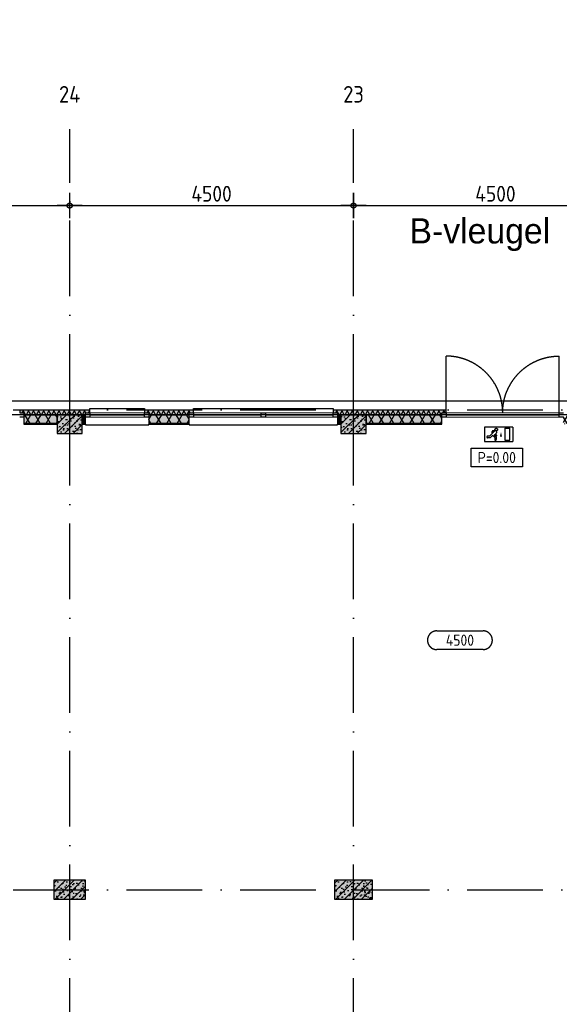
# Model space of a CAD drawing. Header units: millimetres. Extents: x 20872 to 297961, y -293704 to 213007.
# Tile 40 of 256: x 87891 to 96446, y -136616 to -121018. Entities that reach past the tile are written whole.
import ezdxf
from ezdxf.enums import TextEntityAlignment as Align
from ezdxf.xclip import XClip

# ---------------------------------------------------------------- set-up
doc = ezdxf.new("R2010")
doc.units = ezdxf.units.MM
doc.header["$LTSCALE"] = 100
doc.header["$XCLIPFRAME"] = 2
doc.linetypes.add('ACAD_ISO10W100', pattern=[18, 12, -3, 0, -3])
doc.layers.get('Defpoints').update_dxf_attribs({"color": 181})
for name, color, linetype in [('A--L$7--_stramien', 1, 'Continuous'), ('A--L20--_bovenbouw', 3, 'Continuous'), ('A--L30--_afbouw', 7, 'Continuous'), ('A--L65--_beveiligingsinstallaties', 8, 'Continuous'), ('A--T$1--_algemeen', 1, 'Continuous'), ('A--T$1A-afwerking', 8, 'Continuous'), ('A--T$7--_stramien', 7, 'Continuous'), ('teksten', 7, 'Continuous'), ('XREFS', 9, 'Continuous')]:
    doc.layers.add(name, color=color, linetype=linetype)
doc.styles.add('BRON standaard', font='isocp.shx')
doc.styles.add('BURO maatvoering', font='isocp.shx')
doc.styles.add('BURO standaard', font='isocp.shx')
doc.styles.add('JINX maatvoering', font='isocp.shx')
doc.styles.add('MAAR_stempel', font='LTe50146.ttf')
doc.dimstyles.new('JINX maatvoering 1-100', dxfattribs={"dimscale": 100, "dimtxt": 2.5, "dimasz": 1, "dimexe": 125, "dimexo": 0, "dimtad": 1, "dimdec": 0, "dimzin": 12, "dimdsep": 46, "dimtxsty": 'JINX maatvoering', "dimblk": 'BURO_maatvoeringssymbool_01', "dimcen": 2, "dimse1": 1, "dimse2": 1, "dimclrd": 1, "dimclrt": 7, "dimadec": 0, "dimazin": 0, "dimtfac": 1, "dimtdec": 0, "dimtix": 1, "dimtofl": 0, "dimtmove": 0, "dimatfit": 3, "dimldrblk": 'DOT', "dimfxl": 1, "dimtolj": 1, "dimtzin": 0, "dimarcsym": 0})

# ---------------------------------------------------------------- blocks, each defined once
blk = doc.blocks.new('AL_stramlab_01_P03_BV')
at = {"color": 4, "linetype": 'Continuous', "lineweight": -2, "style": 'BRON standaard'}
blk.add_attdef('LABEL', text='', height=350, dxfattribs=at).set_placement((0, 0), align=Align.MIDDLE_CENTER)
blk = doc.blocks.new('AB2_D_DV_MV_maatvoeringssymbool_01')
at = {"color": 1}
for p, q in [((0, -2), (0, 2)), ((-2, 0), (2, 0))]:
    blk.add_line(p, q, dxfattribs=at)
blk.add_circle((0, 0), 0.4, dxfattribs=at)
blk = doc.blocks.new('*D247')
at = {"layer": 'A--T$7--_stramien', "color": 1, "lineweight": -2, "transparency": 16777216}
blk.add_line((84285, 26037), (88585, 26037), dxfattribs=at)
at = {"layer": 'Defpoints', "color": 0, "transparency": 16777216}
for p in [(84185, 27246), (88685, 27246), (88685, 26037)]:
    blk.add_point(p, dxfattribs=at)
at = {"layer": 'A--T$7--_stramien', "color": 1, "lineweight": -2, "transparency": 16777216, "xscale": 100, "yscale": 100, "zscale": 100}
for p, rotation in [((84185, 26037), 179.999530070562), ((88685, 26037), 359.9995300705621)]:
    blk.add_blockref('AB2_D_DV_MV_maatvoeringssymbool_01', p, dxfattribs=dict(at, rotation=rotation))
at = {"layer": 'A--T$7--_stramien', "color": 7, "transparency": 16777216, "insert": (86435, 26225), "char_height": 250, "attachment_point": 5, "rotation": 359.9995, "style": 'JINX maatvoering'}
blk.add_mtext('\\A1;4500', dxfattribs=at)
blk = doc.blocks.new('_Dot')
at = {"color": 0, "linetype": 'ByBlock', "lineweight": -2}
blk.add_line((-0.5, 0), (-1, 0), dxfattribs=at)
at = {"color": 0, "linetype": 'ByBlock', "const_width": 0.5}
blk.add_lwpolyline([(-0.25, 0, 1), (0.25, 0, 1)], format="xyb", close=True, dxfattribs=at)
blk = doc.blocks.new('BURO_maatvoeringssymbool_01')
at = {"color": 1}
for p, q in [((0, -2), (0, 2)), ((-2, 0), (2, 0))]:
    blk.add_line(p, q, dxfattribs=at)
blk.add_circle((0, 0), 0.4, dxfattribs=at)
blk = doc.blocks.new('*D248')
at = {"layer": 'A--T$7--_stramien', "color": 1, "lineweight": -2, "transparency": 16777216}
blk.add_line((88784, 26037), (93084, 26037), dxfattribs=at)
at = {"layer": 'Defpoints', "color": 0, "transparency": 16777216}
for p in [(88684, 27245), (93184, 27245), (93184, 26037)]:
    blk.add_point(p, dxfattribs=at)
at = {"layer": 'A--T$7--_stramien', "color": 1, "lineweight": -2, "transparency": 16777216, "xscale": 100, "yscale": 100, "zscale": 100}
for p, rotation in [((88684, 26037), 179.999530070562), ((93184, 26037), 359.9995300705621)]:
    blk.add_blockref('AB2_D_DV_MV_maatvoeringssymbool_01', p, dxfattribs=dict(at, rotation=rotation))
at = {"layer": 'A--T$7--_stramien', "color": 7, "transparency": 16777216, "insert": (90934, 26225), "char_height": 250, "attachment_point": 5, "rotation": 359.9995, "style": 'JINX maatvoering'}
blk.add_mtext('\\A1;4500', dxfattribs=at)
blk = doc.blocks.new('*D249')
at = {"layer": 'A--T$7--_stramien', "color": 1, "lineweight": -2, "transparency": 16777216}
blk.add_line((93284, 26037), (97584, 26037), dxfattribs=at)
at = {"layer": 'Defpoints', "color": 0, "transparency": 16777216}
for p in [(93184, 27245), (97684, 27245), (97684, 26037)]:
    blk.add_point(p, dxfattribs=at)
at = {"layer": 'A--T$7--_stramien', "color": 1, "lineweight": -2, "transparency": 16777216, "xscale": 100, "yscale": 100, "zscale": 100}
for p, rotation in [((93184, 26037), 179.999530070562), ((97684, 26037), 359.9995300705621)]:
    blk.add_blockref('AB2_D_DV_MV_maatvoeringssymbool_01', p, dxfattribs=dict(at, rotation=rotation))
at = {"layer": 'A--T$7--_stramien', "color": 7, "transparency": 16777216, "insert": (95434, 26225), "char_height": 250, "attachment_point": 5, "rotation": 359.9995, "style": 'JINX maatvoering'}
blk.add_mtext('\\A1;4500', dxfattribs=at)
blk = doc.blocks.new('AL_plafondhoog_01_P03_BV')
at = {"color": 1, "linetype": 'ByBlock', "lineweight": -2, "ltscale": 2}
for points in [[(-5.24, 2.11), (5.24, 2.11)], [(5.24, -2.11), (-5.24, -2.11)]]:
    blk.add_lwpolyline(points, dxfattribs=at)
at = {"color": 1, "linetype": 'ByBlock', "lineweight": -2}
for centre, start, end in [((-5.24, 0), 90, 270), ((5.24, 0), 270, 90)]:
    blk.add_arc(centre, 2.11, start, end, dxfattribs=at)
at = {"color": 2, "linetype": 'ByBlock', "lineweight": -2, "style": 'BURO standaard', "flags": 4}
blk.add_attdef('BURO_RTE:PLAFOND', text='', height=2.5, dxfattribs=at).set_placement((0, 0), align=Align.MIDDLE_CENTER)
blk = doc.blocks.new('BURO_onderaanzicht')
at = {"color": 7}
blk.add_line((-432, 0), (432, 0), dxfattribs=at)
blk = doc.blocks.new('65_VLUCHT_03_P03_BV')
at = {"color": 1, "linetype": 'Continuous'}
for p, q in [((225, 112), (-225, 112)), ((-225, 112), (-225, -113)), ((-64, 49), (-144, -31)), ((-102, 21), (-102, 45)), ((-97, 16), (-102, 21)), ((-49, 55), (-92, 55)), ((-86, 28), (-86, 39)), ((-74, 39), (-86, 39)), ((-86, 27), (-86, 28)), ((-35, 21), (-50, 6)), ((-32, -12), (-50, 6)), ((100, 95), (175, 95)), ((100, 95), (100, -95)), ((175, -95), (175, 95)), ((225, 112), (225, -113)), ((-225, -113), (225, -113)), ((-144, -31), (-176, -31)), ((-134, -55), (-176, -55)), ((-97, -18), (-134, -55)), ((-62, -53), (-97, -18)), ((-62, -5), (-69, -12)), ((-69, -12), (-38, -43)), ((-44, -23), (-62, -5)), ((-62, -53), (-62, -83)), ((-38, -43), (-38, -83)), ((100, -95), (175, -95))]:
    blk.add_line(p, q, dxfattribs=at)
blk.add_lwpolyline([(37, 37, 0, 35, 0), (37, -38, 35, 35, 0)], format="xyseb", dxfattribs=at)
blk.add_circle((-38, 75), 20, dxfattribs=at)
for centre, radius, start, end in [((-92, 45), 10, 90, 180), ((-49, 35), 20, 315, 135), ((-176, -43), 12, 90, 270), ((-50, -83), 12, 180, 0), ((-38, -18), 8, 225, 45)]:
    blk.add_arc(centre, radius, start, end, dxfattribs=at)
blk = doc.blocks.new('AL_vloerhoog_01_P03_BV')
at = {"color": 1, "linetype": 'ByBlock', "lineweight": -2, "ltscale": 2}
blk.add_lwpolyline([(-5.84, 2.11), (5.84, 2.11), (5.84, -2.11), (-5.84, -2.11)], close=True, dxfattribs=at)
at = {"color": 2, "linetype": 'ByBlock', "lineweight": -2, "style": 'BURO standaard', "flags": 4}
blk.add_attdef('BURO_RTE:VLOER', text='', height=2.5, dxfattribs=at).set_placement((0, 0), align=Align.MIDDLE_CENTER)
blk = doc.blocks.new('stramienlijnen_1')
at = {"layer": 'A--L$7--_stramien', "color": 1, "linetype": 'ACAD_ISO10W100', "lineweight": -3}
for p, q in [((88684.5, 22800), (88684.5, 27246.1)), ((93184.5, 22800), (93184.5, 27246.1)), ((57184.5, 22800), (138184.5, 22800)), ((88684.5, 0), (88684.5, 22800)), ((93184.5, 0), (93184.5, 22800)), ((57184.5, 15200), (138184.5, 15200))]:
    blk.add_line(p, q, dxfattribs=at)
at = {"layer": 'Defpoints'}
blk.add_lwpolyline([(34736.5, 60859.2), (70727.2, 75), (164884.5, 75), (164884.5, 96950), (130834.5, 96950), (130834.5, 22725), (79641, 22725), (51266.3, 70646.6)], dxfattribs=at)
at = {"layer": 'A--T$7--_stramien', "color": 7, "linetype": 'Continuous', "lineweight": -3}
ref = blk.add_blockref('AL_stramlab_01_P03_BV', (88684.5, 27800), dxfattribs=dict(at, xscale=75, yscale=75, zscale=75))
ref.add_attrib('LABEL', '24', dxfattribs={"layer": '0', "color": 4, "linetype": 'Continuous', "lineweight": -2, "height": 262.5, "style": 'BURO maatvoering'}).set_placement((88684.5, 27800), align=Align.MIDDLE_CENTER)
ref = blk.add_blockref('AL_stramlab_01_P03_BV', (93184.5, 27800), dxfattribs=dict(at, xscale=75, yscale=75, zscale=75))
ref.add_attrib('LABEL', '23', dxfattribs={"layer": '0', "color": 4, "linetype": 'Continuous', "lineweight": -2, "height": 262.5, "style": 'BURO maatvoering'}).set_placement((93184.5, 27800), align=Align.MIDDLE_CENTER)
at = {"layer": 'A--T$7--_stramien', "color": 7}
for base, p1, p2, picture, middle in [((88684.7, 26037.4), (84184.7, 27245.8), (88684.7, 27245.8), '*D247', (86434.7, 26224.9)), ((93184.4, 26037.4), (88684.3, 27245.5), (93184.4, 27245.4), '*D248', (90934.3, 26224.9)), ((97684.3, 26037.3), (93184.4, 27245.4), (97684.3, 27245.4), '*D249', (95434.3, 26224.9))]:
    dim = blk.add_linear_dim(base=base, p1=p1, p2=p2, angle=179.99953, dimstyle='JINX maatvoering 1-100', dxfattribs=at)
    dim.commit()
    dim.dimension.update_dxf_attribs({"geometry": picture, "text_midpoint": middle})
blk = doc.blocks.new('begane grond bestaand leeg')
at = {"color": 8}
blk.add_lwpolyline([(130619, 97110), (130619, 22940), (79787, 22940), (51444, 70808), (34518, 60787), (70611, -170), (165129, -170), (165129, 97110)], close=True, dxfattribs=at)
at = {"layer": 'A--T$7--_stramien'}
blk.add_blockref('stramienlijnen_1', (0, 0), dxfattribs=at)
blk = doc.blocks.new('2016-02-04 100 begane grond bestaand')
at = {"layer": 'A--L20--_bovenbouw', "linetype": 'Continuous', "lineweight": -3}
for points in [[(87892, 22754), (87959, 22754), (87959, 22725), (88938, 22725), (88938, 22754), (89005, 22754), (89005, 22795), (87892, 22795)], [(89871, 22754), (89938, 22754), (89938, 22725), (90580, 22725), (90580, 22754), (90647, 22754), (90647, 22795), (89871, 22795)], [(92864, 22754), (92931, 22754), (92931, 22725), (94584, 22725), (94584, 22754), (94651, 22754), (94651, 22795), (92864, 22795)], [(88484, 22575), (88484, 22725), (87959, 22725), (87959, 22575)], [(88884, 22725), (88484, 22725), (88484, 22425), (88884, 22425)], [(88938, 22575), (88938, 22725), (88884, 22725), (88884, 22575)], [(90580, 22575), (90580, 22725), (89938, 22725), (89938, 22575)], [(92984, 22575), (92984, 22725), (92931, 22725), (92931, 22575)], [(93384, 22725), (92984, 22725), (92984, 22425), (93384, 22425)], [(94584, 22575), (94584, 22725), (93384, 22725), (93384, 22575)], [(88434, 15050), (88934, 15050), (88934, 15350), (88434, 15350)], [(92884, 15050), (93484, 15050), (93484, 15350), (92884, 15350)]]:
    blk.add_hatch(color=60, dxfattribs=at).paths.add_polyline_path(points, flags=0)
h = blk.add_hatch(dxfattribs=at)
h.set_pattern_fill('GENERAL_DIAMONDS', color=1, scale=560, angle=-0.0034, style=0, pattern_type=2)
h.set_pattern_definition([(59.9966, (87959.15, 22724.995), (-60.6197, 35.0036), []), (119.9966, (87959.15, 22724.995), (-60.624, -34.9964), [])])
h.paths.add_polyline_path([(87892, 22754), (87959, 22754), (87959, 22725), (88938, 22725), (88938, 22754), (89005, 22754), (89005, 22795), (87892, 22795)], flags=0)
h = blk.add_hatch(dxfattribs=at)
h.set_pattern_fill('GENERAL_DIAMONDS', color=1, scale=560, angle=-0.0034, style=0, pattern_type=2)
h.set_pattern_definition([(59.997, (89938.07, 22724.995), (-60.62, 35.0036), []), (119.997, (89938.07, 22724.995), (-60.624, -34.9964), [])])
h.paths.add_polyline_path([(89871, 22754), (89938, 22754), (89938, 22725), (90580, 22725), (90580, 22754), (90647, 22754), (90647, 22795), (89871, 22795)], flags=0)
h = blk.add_hatch(dxfattribs=at)
h.set_pattern_fill('GENERAL_DIAMONDS', color=1, scale=560, angle=-0.0034, style=0, pattern_type=2)
h.set_pattern_definition([(59.9966, (92930.92, 22724.995), (-60.6197, 35.0036), []), (119.9966, (92930.92, 22724.995), (-60.624, -34.9964), [])])
h.paths.add_polyline_path([(92864, 22754), (92931, 22754), (92931, 22725), (94584, 22725), (94584, 22754), (94651, 22754), (94651, 22795), (92864, 22795)], flags=0)
h = blk.add_hatch(dxfattribs=at)
h.set_pattern_fill('GENERAL_DIAMONDS', color=1, scale=1120, style=0, pattern_type=2)
h.set_pattern_definition([(60, (84384.48, 22584), (-121.2436, 70), []), (120, (84384.48, 22584), (-121.2436, -70), [])])
h.paths.add_polyline_path([(86029, 22584), (86029, 22725), (84384, 22725), (84384, 22584)], flags=0)
h.paths.add_polyline_path([(88484, 22584), (88484, 22725), (87959, 22725), (87959, 22584)], flags=0)
h = blk.add_hatch(dxfattribs=at)
h.set_pattern_fill('PREFB', color=1, scale=5, angle=180, style=0)
h.set_pattern_definition([(225, (88884.48, 22724.995), (67.882, -67.882), []), (197, (88884.484, 22724.995), (-25.787, -79.828), [0, -81.6, -46.2, 0, -67.2]), (228, (88884.484, 22724.995), (18.416, -81.172), [0, -80.8, 0, -82.4, 0, -66.4]), (251, (88884.484, 22724.995), (47.912, -67.263), [0, -80, 0, -480, -65.8])])
h.paths.add_polyline_path([(88884, 22725), (88484, 22725), (88484, 22425), (88884, 22425)], flags=0)
h = blk.add_hatch(dxfattribs=at)
h.set_pattern_fill('GENERAL_DIAMONDS', color=1, scale=1120, style=0, pattern_type=2)
h.set_pattern_definition([(60, (88884.48, 22584), (-121.2436, 70), []), (120, (88884.48, 22584), (-121.2436, -70), [])])
h.paths.add_polyline_path([(88938, 22584), (88938, 22725), (88884, 22725), (88884, 22584)], flags=0)
h.paths.add_polyline_path([(90580, 22584), (90580, 22725), (89938, 22725), (89938, 22584)], flags=0)
h.paths.add_polyline_path([(92984, 22584), (92984, 22725), (92931, 22725), (92931, 22584)], flags=0)
h = blk.add_hatch(dxfattribs=at)
h.set_pattern_fill('PREFB', color=1, scale=5, angle=180, style=0)
h.set_pattern_definition([(225, (93384.48, 22724.995), (67.882, -67.882), []), (197, (93384.484, 22724.995), (-25.787, -79.828), [0, -81.6, -46.2, 0, -67.2]), (228, (93384.484, 22724.995), (18.416, -81.172), [0, -80.8, 0, -82.4, 0, -66.4]), (251, (93384.484, 22724.995), (47.912, -67.263), [0, -80, 0, -480, -65.8])])
h.paths.add_polyline_path([(93384, 22725), (92984, 22725), (92984, 22425), (93384, 22425)], flags=0)
h = blk.add_hatch(dxfattribs=at)
h.set_pattern_fill('GENERAL_DIAMONDS', color=1, scale=1120, style=0, pattern_type=2)
h.set_pattern_definition([(60, (93384.48, 22584), (-121.2436, 70), []), (120, (93384.48, 22584), (-121.2436, -70), [])])
h.paths.add_polyline_path([(94584, 22584), (94584, 22725), (93384, 22725), (93384, 22584)], flags=0)
h.paths.add_polyline_path([(97484, 22584), (97484, 22725), (96514, 22725), (96514, 22584)], flags=0)
h = blk.add_hatch(dxfattribs=at)
h.set_pattern_fill('_U', color=1, scale=70, angle=90, style=0, pattern_type=0)
h.set_pattern_definition([(90, (84384.484, 22574.995), (-70, 4e-15), [])])
h.paths.add_polyline_path([(86029, 22575), (86029, 22584), (84384, 22584), (84384, 22575)], flags=0)
h.paths.add_polyline_path([(88484, 22575), (88484, 22584), (87959, 22584), (87959, 22575)], flags=0)
h = blk.add_hatch(dxfattribs=at)
h.set_pattern_fill('_U', color=1, scale=70, angle=90, style=0, pattern_type=0)
h.set_pattern_definition([(90, (88884.484, 22574.995), (-70, 4e-15), [])])
h.paths.add_polyline_path([(88938, 22575), (88938, 22584), (88884, 22584), (88884, 22575)], flags=0)
h.paths.add_polyline_path([(90580, 22575), (90580, 22584), (89938, 22584), (89938, 22575)], flags=0)
h.paths.add_polyline_path([(92984, 22575), (92984, 22584), (92931, 22584), (92931, 22575)], flags=0)
h = blk.add_hatch(dxfattribs=at)
h.set_pattern_fill('_U', color=1, scale=70, angle=90, style=0, pattern_type=0)
h.set_pattern_definition([(90, (93384.484, 22575), (-70, 4e-15), [])])
h.paths.add_polyline_path([(94584, 22575), (94584, 22584), (93384, 22584), (93384, 22575)], flags=0)
h.paths.add_polyline_path([(97484, 22575), (97484, 22584), (96514, 22584), (96514, 22575)], flags=0)
h = blk.add_hatch(dxfattribs=at)
h.set_pattern_fill('PREFB', color=1, scale=5, style=0)
h.set_pattern_definition([(45, (88434.48, 15049.995), (-67.882, 67.882), []), (17, (88434.484, 15049.995), (25.7875, 79.828), [0, -81.6, -46.2, 0, -67.2]), (48, (88434.484, 15049.995), (-18.4156, 81.172), [0, -80.8, 0, -82.4, 0, -66.4]), (71, (88434.484, 15049.995), (-47.9116, 67.263), [0, -80, 0, -480, -65.8])])
h.paths.add_polyline_path([(88434, 15050), (88934, 15050), (88934, 15350), (88434, 15350)], flags=0)
h = blk.add_hatch(dxfattribs=at)
h.set_pattern_fill('PREFB', color=1, scale=5, style=0)
h.set_pattern_definition([(45, (92884.48, 15049.995), (-67.882, 67.882), []), (17, (92884.484, 15049.995), (25.7875, 79.8276), [0, -81.6, -46.2, 0, -67.2]), (48, (92884.484, 15049.995), (-18.4156, 81.172), [0, -80.8, 0, -82.4, 0, -66.4]), (71, (92884.484, 15049.995), (-47.9116, 67.263), [0, -80, 0, -480, -65.8])])
h.paths.add_polyline_path([(92884, 15050), (93484, 15050), (93484, 15350), (92884, 15350)], flags=0)
at = {"color": 8}
blk.add_lwpolyline([(130619, 97110), (130619, 22940), (79787, 22940), (51444, 70808), (34518, 60787), (70611, -170), (165129, -170), (165129, 97110)], close=True, dxfattribs=at)
at = {"layer": 'A--L20--_bovenbouw', "color": 1, "linetype": 'Continuous', "lineweight": -3}
for p, q in [((89005, 22795), (87892, 22795)), ((87892, 22795), (87892, 22754)), ((89005, 22754), (89005, 22795)), ((90647, 22795), (89871, 22795)), ((89871, 22795), (89871, 22754)), ((90647, 22754), (90647, 22795)), ((94651, 22795), (92864, 22795)), ((92864, 22795), (92864, 22754)), ((94651, 22754), (94651, 22795)), ((87892, 22754), (87959, 22754)), ((87959, 22754), (87959, 22725)), ((88484, 22725), (87959, 22725)), ((87959, 22725), (87959, 22584)), ((87959, 22725), (88938, 22725)), ((88484, 22584), (88484, 22725)), ((88938, 22725), (88884, 22725)), ((88884, 22725), (88884, 22584)), ((88938, 22725), (88938, 22754)), ((88938, 22754), (89005, 22754)), ((88938, 22584), (88938, 22725)), ((89871, 22754), (89938, 22754)), ((89938, 22754), (89938, 22725)), ((90580, 22725), (89938, 22725)), ((89938, 22725), (89938, 22584)), ((89938, 22725), (90580, 22725)), ((90580, 22584), (90580, 22725)), ((90580, 22725), (90580, 22754)), ((90580, 22754), (90647, 22754)), ((92864, 22754), (92931, 22754)), ((92931, 22754), (92931, 22725)), ((92984, 22725), (92931, 22725)), ((92931, 22725), (92931, 22584)), ((92931, 22725), (94584, 22725)), ((92984, 22584), (92984, 22725)), ((94584, 22725), (93384, 22725)), ((93384, 22725), (93384, 22584)), ((94584, 22725), (94584, 22754)), ((94584, 22754), (94651, 22754)), ((94584, 22584), (94584, 22725)), ((87959, 22584), (88484, 22584)), ((88884, 22584), (88938, 22584)), ((89938, 22584), (90580, 22584)), ((92931, 22584), (92984, 22584)), ((93384, 22584), (94584, 22584))]:
    blk.add_line(p, q, dxfattribs=at)
at = {"layer": 'A--L20--_bovenbouw', "color": 3, "linetype": 'Continuous', "lineweight": -3}
for p, q in [((88884, 22725), (88484, 22725)), ((88484, 22725), (88484, 22425)), ((88884, 22425), (88884, 22725)), ((93384, 22725), (92984, 22725)), ((92984, 22725), (92984, 22425)), ((93384, 22425), (93384, 22725)), ((88484, 22425), (88884, 22425)), ((92984, 22425), (93384, 22425)), ((88934, 15350), (88434, 15350)), ((88434, 15350), (88434, 15050)), ((88934, 15050), (88934, 15350)), ((93484, 15350), (92884, 15350)), ((92884, 15350), (92884, 15050)), ((93484, 15050), (93484, 15350)), ((88434, 15050), (88934, 15050)), ((92884, 15050), (93484, 15050))]:
    blk.add_line(p, q, dxfattribs=at)
at = {"layer": 'A--L20--_bovenbouw', "color": 2, "linetype": 'Continuous', "lineweight": -3}
for p, q in [((88484, 22584), (87959, 22584)), ((87959, 22584), (87959, 22575)), ((87959, 22575), (88484, 22575)), ((88484, 22575), (88484, 22584)), ((88938, 22584), (88884, 22584)), ((88884, 22584), (88884, 22575)), ((88884, 22575), (88938, 22575)), ((88938, 22575), (88938, 22584)), ((90580, 22584), (89938, 22584)), ((89938, 22584), (89938, 22575)), ((89938, 22575), (90580, 22575)), ((90580, 22575), (90580, 22584)), ((92984, 22584), (92931, 22584)), ((92931, 22584), (92931, 22575)), ((92931, 22575), (92984, 22575)), ((92984, 22575), (92984, 22584)), ((94584, 22584), (93384, 22584)), ((93384, 22584), (93384, 22575)), ((93384, 22575), (94584, 22575)), ((94584, 22575), (94584, 22584))]:
    blk.add_line(p, q, dxfattribs=at)
at = {"layer": 'A--L30--_afbouw', "color": 1, "linetype": 'Continuous', "lineweight": -3}
for p, q in [((89005, 22755), (89005, 22825)), ((89005, 22825), (89871, 22825)), ((89871, 22825), (89871, 22755)), ((90647, 22755), (90647, 22825)), ((90647, 22825), (92864, 22825)), ((92864, 22825), (92864, 22755)), ((88938, 22755), (89005, 22755)), ((89005, 22720), (89871, 22720)), ((89871, 22755), (89938, 22755)), ((90580, 22755), (90647, 22755)), ((90647, 22720), (91722, 22720)), ((91789, 22720), (92864, 22720)), ((92864, 22755), (92931, 22755)), ((88938, 22575), (88938, 22565)), ((88938, 22565), (89938, 22565)), ((89938, 22565), (89938, 22575)), ((90580, 22575), (90580, 22565)), ((90580, 22565), (92931, 22565)), ((92931, 22565), (92931, 22575))]:
    blk.add_line(p, q, dxfattribs=at)
at = {"layer": 'A--L30--_afbouw', "color": 2, "linetype": 'Continuous', "lineweight": -3}
for p, q in [((87892, 22755), (87959, 22755)), ((87959, 22685), (87892, 22685)), ((87959, 22755), (87959, 22685)), ((88938, 22755), (89005, 22755)), ((88938, 22685), (88938, 22755)), ((89005, 22685), (88938, 22685)), ((89005, 22755), (89005, 22685)), ((89871, 22755), (89938, 22755)), ((89871, 22685), (89871, 22755)), ((89938, 22685), (89871, 22685)), ((89938, 22755), (89938, 22685)), ((90580, 22755), (90647, 22755)), ((90580, 22685), (90580, 22755)), ((90647, 22685), (90580, 22685)), ((90647, 22755), (90647, 22685)), ((91722, 22755), (91789, 22755)), ((91722, 22685), (91722, 22755)), ((91789, 22685), (91722, 22685)), ((91789, 22755), (91789, 22685)), ((92864, 22755), (92931, 22755)), ((92864, 22685), (92864, 22755)), ((92931, 22685), (92864, 22685)), ((92931, 22755), (92931, 22685)), ((94584, 22755), (94651, 22755)), ((94584, 22685), (94584, 22755)), ((94651, 22685), (94584, 22685)), ((94651, 22755), (94651, 22685)), ((96447, 22755), (96514, 22755)), ((96447, 22685), (96447, 22755)), ((96514, 22685), (96447, 22685))]:
    blk.add_line(p, q, dxfattribs=at)
at = {"layer": 'A--L30--_afbouw', "color": 1, "linetype": 'Continuous', "lineweight": 18}
for p, q in [((89005, 22755), (89871, 22755)), ((89005, 22685), (89871, 22685)), ((90647, 22755), (91722, 22755)), ((90647, 22685), (91722, 22685)), ((91789, 22755), (92864, 22755)), ((91789, 22685), (92864, 22685)), ((94651, 22755), (96447, 22755)), ((94651, 22685), (96447, 22685))]:
    blk.add_line(p, q, dxfattribs=at)
at = {"layer": 'A--L30--_afbouw', "color": 1, "linetype": 'Continuous', "lineweight": -3}
for points in [[(94651, 22755), (94651, 23653)], [(96447, 22755), (96447, 23653)]]:
    blk.add_lwpolyline(points, dxfattribs=at)
blk.add_arc((94651, 22755), 898, 0, 90, dxfattribs=at)
at = {"layer": 'A--L30--_afbouw', "color": 1, "linetype": 'Continuous', "lineweight": -3, "extrusion": (0, 0, -1)}
blk.add_arc((-96447, 22755), 898, 0, 90, dxfattribs=at)
at = {"layer": 'A--L$7--_stramien'}
blk.add_blockref('stramienlijnen_1', (0, 0), dxfattribs=at)
at = {"layer": 'A--L30--_afbouw', "color": 1, "linetype": 'Continuous', "lineweight": -3, "xscale": 2.078703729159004}
blk.add_blockref('BURO_onderaanzicht', (95549, 22720), dxfattribs=at)
at = {"layer": 'A--L65--_beveiligingsinstallaties', "color": 8, "linetype": 'Continuous', "lineweight": -3, "rotation": 0.002546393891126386}
blk.add_blockref('65_VLUCHT_03_P03_BV', (95485, 22414), dxfattribs=at)
at = {"layer": 'A--T$1--_algemeen', "color": 1, "linetype": 'Continuous', "lineweight": -3}
ref = blk.add_blockref('AL_plafondhoog_01_P03_BV', (94871, 19152), dxfattribs=dict(at, xscale=70, yscale=70, zscale=70))
ref.add_attrib('BURO_RTE:PLAFOND', '4500', dxfattribs={"layer": '0', "color": 2, "linetype": 'ByBlock', "lineweight": -2, "height": 175, "style": 'BURO standaard'}).set_placement((94871, 19152), align=Align.MIDDLE_CENTER)
at = {"layer": 'A--T$1A-afwerking', "color": 8, "linetype": 'Continuous', "lineweight": -3}
ref = blk.add_blockref('AL_vloerhoog_01_P03_BV', (95456, 22046), dxfattribs=dict(at, xscale=70, yscale=70, zscale=70))
ref.add_attrib('BURO_RTE:VLOER', 'P=0.00', dxfattribs={"layer": '0', "color": 2, "linetype": 'ByBlock', "lineweight": -2, "height": 175, "style": 'BURO standaard'}).set_placement((95456, 22046), align=Align.MIDDLE_CENTER)

msp = doc.modelspace()

# ---------------------------------------------------------------- block references
at = {"layer": 'XREFS', "color": 71, "true_color": 0xc9f18e}
ref = msp.add_blockref('begane grond bestaand leeg', (-1, -150000), dxfattribs=at)
XClip(ref).set_block_clipping_path([(116767.076214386, 82263.1420219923), (116767.076214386, 115683.1420219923), (179861.076214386, 115683.1420219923), (179861.076214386, 13442.9004429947), (164491.5066313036, 13442.9004429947), (116767.076214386, 29769.3836009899)])
at = {"layer": 'XREFS'}
ref = msp.add_blockref('2016-02-04 100 begane grond bestaand', (-1, -150000), dxfattribs=at)
XClip(ref).set_block_clipping_path([(116767.0762143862, 29769.3836009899), (164491.5066313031, 13442.9004429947), (179861.076214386, 13442.9004429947), (179861.076214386, -11696.8579780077), (20873.0762143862, -11696.8579780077), (20873.0762143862, 82263.1420219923), (116767.0762143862, 82263.1420219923)])

# ---------------------------------------------------------------- texts
at = {"layer": 'teksten', "color": 251, "true_color": 0x4d4d4d, "style": 'MAAR_stempel'}
msp.add_text('B-vleugel', height=400, dxfattribs=at).set_placement((94071, -124563))

doc.saveas('drawing.dxf')
